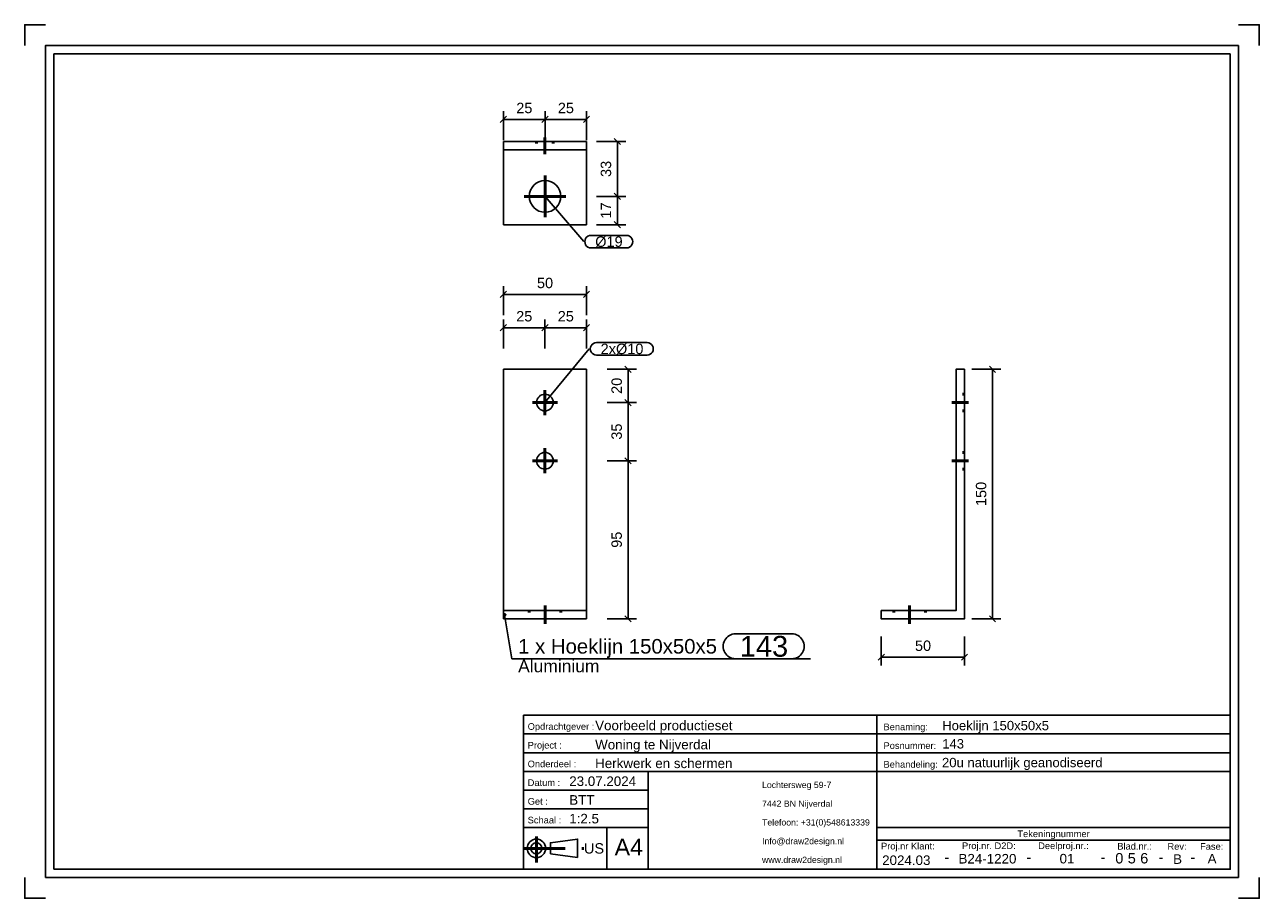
# Model space of a CAD drawing. Header units: millimetres. Extents: x 71 to 368, y -205 to 5.
import ezdxf
from ezdxf.enums import TextEntityAlignment as Align

# ---------------------------------------------------------------- set-up
doc = ezdxf.new("R2010")
doc.units = ezdxf.units.MM
doc.linetypes.add('DOT', pattern=[2, 0.5, -1.5])
doc.linetypes.add('STRICHPUNKT2', pattern=[18.5, 10, -4, 0.5, -4])
doc.layers.get('0').update_dxf_attribs({"linetype": 'CONTINUOUS'})
for name, color, linetype in [('DIM49', 4, 'CONTINUOUS'), ('TXT_ALL', 7, 'CONTINUOUS'), ('TXT_DIM49', 2, 'CONTINUOUS'), ('TXT_YELLOW', 2, 'CONTINUOUS')]:
    doc.layers.add(name, color=color, linetype=linetype)
doc.layers.add('LE_ALL', color=7, linetype='CONTINUOUS', lineweight=50)
doc.styles.add('ARIAL', font='arial.ttf')

# ---------------------------------------------------------------- blocks, each defined once
blk = doc.blocks.new('TFIELD_00005', base_point=(248.18, -195.95))
at = {"layer": 'TXT_YELLOW', "style": 'ARIAL'}
for s, p in [('Lochtersweg 59-7', (248.18, -177.95)), ('7442 BN Nijverdal', (248.18, -182.45)), ('Telefoon: +31(0)548613339', (248.18, -186.95)), ('Info@draw2design.nl', (248.18, -191.45)), ('www.draw2design.nl', (248.18, -195.95))]:
    blk.add_text(s, height=1.5, dxfattribs=at).set_placement(p, align=Align.MIDDLE_LEFT)
blk = doc.blocks.new('FLEX_00004', base_point=(260.99, -198.2))
blk.add_blockref('TFIELD_00005', (248.18, -195.95))
blk = doc.blocks.new('D2D_00003', base_point=(221.05, -196.34))
blk.add_blockref('FLEX_00004', (260.99, -198.2))
blk = doc.blocks.new('TFIELD_00007', base_point=(212.71, -192.89))
at = {"layer": 'TXT_YELLOW', "style": 'ARIAL'}
blk.add_text('A4', height=4, dxfattribs=at).set_placement((212.71, -192.89), align=Align.MIDDLE_LEFT)
blk = doc.blocks.new('FLEX_00006', base_point=(216.09, -192.89))
blk.add_blockref('TFIELD_00007', (212.71, -192.89))
blk = doc.blocks.new('TFIELD_00013', base_point=(205.33, -193.2))
at = {"layer": 'TXT_YELLOW', "style": 'ARIAL'}
blk.add_text('US', height=2.5, dxfattribs=at).set_placement((205.33, -193.2), align=Align.MIDDLE_LEFT)
blk = doc.blocks.new('FLEX_00012', base_point=(205.33, -193.2))
blk.add_blockref('TFIELD_00013', (205.33, -193.2))
blk = doc.blocks.new('US_00011', base_point=(195.24, -193.2))
blk.add_line((197.26, -194.53), (203.82, -195.42))
blk.add_lwpolyline([(197.26, -194.53), (197.26, -191.86), (203.82, -190.98), (203.82, -195.42)])
for radius in [2.22, 1.33]:
    blk.add_circle((193.9, -193.2), radius)
at = {"layer": 'LE_ALL', "color": 1, "linetype": 'STRICHPUNKT2'}
for p, q in [((193.9, -190.38), (193.9, -196.6)), ((190.8, -193.2), (205.67, -193.2))]:
    blk.add_line(p, q, dxfattribs=at)
blk.add_blockref('FLEX_00012', (205.33, -193.2))
blk = doc.blocks.new('SCHRIFE_00015', base_point=(201.8, -178.2))
for p, q in [((190.8, -161.2), (275.8, -161.2)), ((190.8, -161.2), (190.8, -198.2)), ((275.8, -161.2), (360.8, -161.2)), ((275.8, -198.2), (275.8, -161.2)), ((360.8, -161.2), (360.8, -198.2)), ((190.8, -165.7), (275.8, -165.7)), ((275.8, -165.7), (360.8, -165.7)), ((190.8, -170.2), (275.8, -170.2)), ((275.8, -170.2), (360.8, -170.2)), ((190.8, -174.7), (360.8, -174.7)), ((220.8, -174.7), (220.8, -198.2)), ((220.8, -179.2), (190.8, -179.2)), ((220.8, -183.7), (190.8, -183.7)), ((220.8, -188.2), (190.8, -188.2)), ((210.8, -188.2), (210.8, -198.2)), ((360.8, -188.2), (275.8, -188.2)), ((360.8, -191.2), (275.8, -191.2)), ((360.8, -198.2), (190.8, -198.2))]:
    blk.add_line(p, q)
at = {"layer": 'TXT_YELLOW', "style": 'ARIAL'}
for s, height, p in [('Voorbeeld productieset', 2.3, (208.03, -164.8)), ('Hoeklijn 150x50x5', 2.25, (291.52, -164.8)), ('Woning te Nijverdal', 2.3, (208.03, -169.4)), ('143', 2.25, (291.52, -169.19)), ('Herkwerk en schermen', 2.3, (208.03, -173.9)), ('20u natuurlijk geanodiseerd', 2.25, (291.47, -173.69)), ('23.07.2024', 2.3, (201.8, -178.2)), ('BTT', 2.3, (201.8, -182.7)), ('1:2.5', 2.3, (201.8, -187.2))]:
    blk.add_text(s, height=height, dxfattribs=at).set_placement(p)
for s, height, p in [('2024.03', 2.3, (282.88, -197.2)), ('-', 2.5, (292.63, -196.54)), ('B24-1220', 2.3, (302.4, -196.84)), ('-', 2.5, (312.37, -196.54)), ('01', 2.3, (321.54, -196.82)), ('-', 2.5, (330.2, -196.54)), ('-', 2.5, (344.14, -196.54)), ('B', 2.3, (348.14, -196.93)), ('-', 2.5, (351.79, -196.54)), ('A', 2.3, (356.44, -196.83))]:
    blk.add_text(s, height=height, dxfattribs=at).set_placement(p, align=Align.CENTER)
blk = doc.blocks.new('TFIELD_00019', base_point=(339.15, -195.57))
at = {"layer": 'TXT_ALL', "style": 'ARIAL'}
blk.add_text('6', height=2.5, dxfattribs=at).set_placement((339.15, -195.57), align=Align.MIDDLE_LEFT)
blk = doc.blocks.new('6_00018')
blk.add_blockref('TFIELD_00019', (339.15, -195.57))
blk = doc.blocks.new('TELLER1_00017')
blk.add_blockref('6_00018', (0, 0))
blk = doc.blocks.new('TFIELD_00022', base_point=(336.15, -195.57))
at = {"layer": 'TXT_ALL', "style": 'ARIAL'}
blk.add_text('5', height=2.5, dxfattribs=at).set_placement((336.15, -195.57), align=Align.MIDDLE_LEFT)
blk = doc.blocks.new('5_00021')
blk.add_blockref('TFIELD_00022', (336.15, -195.57))
blk = doc.blocks.new('TELLER2_00020')
blk.add_blockref('5_00021', (0, 0))
blk = doc.blocks.new('TFIELD_00025', base_point=(333.15, -195.57))
at = {"layer": 'TXT_ALL', "style": 'ARIAL'}
blk.add_text('0', height=2.5, dxfattribs=at).set_placement((333.15, -195.57), align=Align.MIDDLE_LEFT)
blk = doc.blocks.new('0_00024')
blk.add_blockref('TFIELD_00025', (333.15, -195.57))
blk = doc.blocks.new('TELLER3_00023')
blk.add_blockref('0_00024', (0, 0))
blk = doc.blocks.new('NL_00026', base_point=(191.8, -164.7))
at = {"layer": 'TXT_ALL', "color": 1, "style": 'ARIAL'}
blk.add_text('Tekeningnummer', height=1.6, dxfattribs=at).set_placement((318.3, -189.7), align=Align.MIDDLE_CENTER)
at = {"layer": 'TXT_YELLOW', "style": 'ARIAL'}
for s, p in [('Opdrachtgever :', (191.8, -164.7)), ('Benaming:', (277.4, -164.8)), ('Project :', (191.8, -169.2)), ('Posnummer:', (277.4, -169.3)), ('Onderdeel :', (191.8, -173.7)), ('Behandeling:', (277.4, -173.8)), ('Datum :', (191.8, -178.2)), ('Get :', (191.8, -182.7)), ('Schaal :', (191.8, -187.2)), ('Proj.nr Klant:', (276.8, -193.45)), ('Proj.nr. D2D:', (296.28, -193.37)), ('Deelproj.nr.:', (314.61, -193.37)), ('Blad.nr.:', (333.64, -193.49)), ('Rev:', (345.71, -193.53)), ('Fase:', (353.55, -193.53))]:
    blk.add_text(s, height=1.6, dxfattribs=at).set_placement(p)
blk = doc.blocks.new('SCHRIFE_00014')
for name, p in [('SCHRIFE_00015', (201.8, -178.2)), ('NL_00026', (191.8, -164.7)), ('TELLER3_00023', (0, 0)), ('TELLER2_00020', (0, 0)), ('TELLER1_00017', (0, 0))]:
    blk.add_blockref(name, p)
blk = doc.blocks.new('DINA4Q_00002', base_point=(360.8, -2.2))
for p, q in [((77.8, -198.2), (77.8, -2.2)), ((77.8, -2.2), (360.8, -2.2)), ((362.8, -0.2), (362.8, -200.2)), ((75.8, -200.2), (362.8, -200.2))]:
    blk.add_line(p, q)
for points in [[(70.8, -0.2), (70.8, 4.8), (75.8, 4.8)], [(362.8, 4.8), (367.8, 4.8), (367.8, -0.2)], [(75.8, -200.2), (75.8, -0.2), (362.8, -0.2)], [(360.8, -2.2), (360.8, -198.2), (77.8, -198.2)], [(70.8, -200.2), (70.8, -205.2), (75.8, -205.2)], [(362.8, -205.2), (367.8, -205.2), (367.8, -200.2)]]:
    blk.add_lwpolyline(points)
for name, p in [('SCHRIFE_00014', (0, 0)), ('D2D_00003', (221.05, -196.34)), ('US_00011', (195.24, -193.2)), ('FLEX_00006', (216.09, -192.89))]:
    blk.add_blockref(name, p)
blk = doc.blocks.new('_ZBL0057_00001')
blk.add_blockref('DINA4Q_00002', (360.8, -2.2))
blk = doc.blocks.new('_D1', base_point=(189.05, -16.47))
at = {"layer": 'DIM49', "color": 1}
for p, q in [((186.7, -17.22), (185.2, -18.72)), ((185.95, -22.97), (185.95, -15.97)), ((195.24, -18.72), (196.74, -17.22)), ((195.99, -22.97), (195.99, -15.97)), ((185.95, -17.97), (195.99, -17.97))]:
    blk.add_line(p, q, dxfattribs=at)
at = {"layer": 'TXT_DIM49', "style": 'ARIAL'}
blk.add_text('25', height=2.5, dxfattribs=at).set_placement((189.05, -16.47))
blk = doc.blocks.new('_D2', base_point=(199.05, -16.47))
at = {"layer": 'DIM49', "color": 1}
for p, q in [((196.74, -17.22), (195.24, -18.72)), ((195.99, -22.97), (195.99, -15.97)), ((205.2, -18.72), (206.7, -17.22)), ((205.95, -22.97), (205.95, -15.97)), ((195.99, -17.97), (205.95, -17.97))]:
    blk.add_line(p, q, dxfattribs=at)
at = {"layer": 'TXT_DIM49', "style": 'ARIAL'}
blk.add_text('25', height=2.5, dxfattribs=at).set_placement((199.05, -16.47))
blk = doc.blocks.new('_D3', base_point=(211.88, -41.8))
at = {"layer": 'DIM49', "color": 1}
for p, q in [((208.38, -36.48), (215.38, -36.48)), ((214.13, -37.23), (212.63, -35.73)), ((213.38, -43.28), (213.38, -36.48)), ((208.38, -43.28), (215.38, -43.28)), ((212.63, -42.53), (214.13, -44.03))]:
    blk.add_line(p, q, dxfattribs=at)
at = {"layer": 'TXT_DIM49', "style": 'ARIAL'}
blk.add_text('17', height=2.5, rotation=90.0002, dxfattribs=at).set_placement((211.88, -41.8))
blk = doc.blocks.new('_D4', base_point=(211.88, -31.8))
at = {"layer": 'DIM49', "color": 1}
for p, q in [((208.38, -23.28), (215.38, -23.28)), ((214.13, -24.03), (212.63, -22.53)), ((213.38, -36.48), (213.38, -23.28)), ((208.38, -36.48), (215.38, -36.48)), ((212.63, -35.73), (214.13, -37.23))]:
    blk.add_line(p, q, dxfattribs=at)
at = {"layer": 'TXT_DIM49', "style": 'ARIAL'}
blk.add_text('33', height=2.5, rotation=90.0002, dxfattribs=at).set_placement((211.88, -31.8))
blk = doc.blocks.new('SHAPE_00061', base_point=(195.99, -36.48))
at = {"layer": 'DIM49', "color": 3}
for p, q in [((195.99, -36.48), (205.29, -47.35)), ((207.04, -45.85), (215.56, -45.85)), ((215.56, -48.85), (207.04, -48.85))]:
    blk.add_line(p, q, dxfattribs=at)
for centre, start_param, end_param in [((207.04, -47.35), 1.570796, 4.712389), ((215.56, -47.35), 4.712389, 7.853982)]:
    blk.add_ellipse(centre, major_axis=(1.5, 0), ratio=1, start_param=start_param, end_param=end_param, dxfattribs=at)
at = {"layer": 'TXT_DIM49', "style": 'ARIAL'}
blk.add_text('Ø19', height=2.5, dxfattribs=at).set_placement((208.04, -47.35), align=Align.MIDDLE_LEFT)
blk = doc.blocks.new('Hoeklijn 150x50x5_00033', base_point=(193.95, -23.28))
for p, q in [((205.95, -23.28), (185.95, -23.28)), ((185.95, -25.28), (185.95, -23.28)), ((205.95, -25.28), (205.95, -23.28)), ((205.95, -25.28), (185.95, -25.28)), ((185.95, -43.28), (185.95, -25.28)), ((205.95, -43.28), (205.95, -25.28)), ((205.95, -43.28), (185.95, -43.28))]:
    blk.add_line(p, q)
blk.add_circle((195.99, -36.48), 3.8)
at = {"layer": 'LE_ALL', "color": 3, "linetype": 'DOT'}
for p, q in [((193.95, -23.28), (193.95, -25.28)), ((197.95, -23.28), (197.95, -25.28))]:
    blk.add_line(p, q, dxfattribs=at)
for name, p in [('_D1', (189.05, -16.47)), ('_D2', (199.05, -16.47)), ('_D4', (211.88, -31.8)), ('SHAPE_00061', (195.99, -36.48)), ('_D3', (211.88, -41.8))]:
    blk.add_blockref(name, p)
blk = doc.blocks.new('_00035', base_point=(195.99, -36.48))
at = {"layer": 'LE_ALL', "color": 1, "linetype": 'STRICHPUNKT2'}
for p, q in [((195.95, -22.28), (195.95, -26.28)), ((195.95, -22.28), (195.95, -26.28)), ((195.99, -36.48), (195.99, -31.48)), ((195.99, -36.48), (195.99, -31.48)), ((195.99, -36.48), (190.99, -36.48)), ((195.99, -36.48), (190.99, -36.48)), ((195.99, -36.48), (200.99, -36.48)), ((195.99, -36.48), (195.99, -41.48)), ((195.99, -36.48), (200.99, -36.48)), ((195.99, -36.48), (195.99, -41.48))]:
    blk.add_line(p, q, dxfattribs=at)
blk = doc.blocks.new('_00034')
blk.add_blockref('_00035', (195.99, -36.48))
blk = doc.blocks.new('Hoeklijn 150x50x5_00032')
for name, p in [('Hoeklijn 150x50x5_00033', (193.95, -23.28)), ('_00034', (0, 0))]:
    blk.add_blockref(name, p)
blk = doc.blocks.new('deel aan scherm_00031')
blk.add_blockref('Hoeklijn 150x50x5_00032', (0, 0))
blk = doc.blocks.new('Koppeling draaibaar windscherm_00030')
blk.add_blockref('deel aan scherm_00031', (0, 0))
blk = doc.blocks.new('Privacyscherm 60-37_00029')
blk.add_blockref('Koppeling draaibaar windscherm_00030', (0, 0))
blk = doc.blocks.new('_A3D0150_00028')
blk.add_blockref('Privacyscherm 60-37_00029', (0, 0))
blk = doc.blocks.new('_ANS0150_00027')
blk.add_blockref('_A3D0150_00028', (0, 0))
blk = doc.blocks.new('_D5', base_point=(189.03, -66.53))
at = {"layer": 'DIM49', "color": 1}
for p, q in [((186.7, -67.28), (185.2, -68.78)), ((185.95, -73.03), (185.95, -66.03)), ((185.95, -68.03), (195.95, -68.03)), ((195.2, -68.78), (196.7, -67.28)), ((195.95, -73.03), (195.95, -66.03))]:
    blk.add_line(p, q, dxfattribs=at)
at = {"layer": 'TXT_DIM49', "style": 'ARIAL'}
blk.add_text('25', height=2.5, dxfattribs=at).set_placement((189.03, -66.53))
blk = doc.blocks.new('_D6', base_point=(199.03, -66.53))
at = {"layer": 'DIM49', "color": 1}
for p, q in [((196.7, -67.28), (195.2, -68.78)), ((195.95, -73.03), (195.95, -66.03)), ((195.95, -68.03), (205.95, -68.03)), ((205.2, -68.78), (206.7, -67.28)), ((205.95, -73.03), (205.95, -66.03))]:
    blk.add_line(p, q, dxfattribs=at)
at = {"layer": 'TXT_DIM49', "style": 'ARIAL'}
blk.add_text('25', height=2.5, dxfattribs=at).set_placement((199.03, -66.53))
blk = doc.blocks.new('_D7', base_point=(194.03, -58.53))
at = {"layer": 'DIM49', "color": 1}
for p, q in [((186.7, -59.28), (185.2, -60.78)), ((185.95, -65.03), (185.95, -58.03)), ((205.2, -60.78), (206.7, -59.28)), ((205.95, -65.03), (205.95, -58.03)), ((185.95, -60.03), (205.95, -60.03))]:
    blk.add_line(p, q, dxfattribs=at)
at = {"layer": 'TXT_DIM49', "style": 'ARIAL'}
blk.add_text('50', height=2.5, dxfattribs=at).set_placement((194.03, -58.53))
blk = doc.blocks.new('_D8', base_point=(214.45, -120.95))
at = {"layer": 'DIM49', "color": 1}
for p, q in [((210.95, -100.03), (217.95, -100.03)), ((216.7, -100.78), (215.2, -99.28)), ((215.95, -138.03), (215.95, -100.03)), ((210.95, -138.03), (217.95, -138.03)), ((215.2, -137.28), (216.7, -138.78))]:
    blk.add_line(p, q, dxfattribs=at)
at = {"layer": 'TXT_DIM49', "style": 'ARIAL'}
blk.add_text('95', height=2.5, rotation=90.0002, dxfattribs=at).set_placement((214.45, -120.95))
blk = doc.blocks.new('_D9', base_point=(214.45, -94.95))
at = {"layer": 'DIM49', "color": 1}
for p, q in [((210.95, -86.03), (217.95, -86.03)), ((216.7, -86.78), (215.2, -85.28)), ((215.95, -100.03), (215.95, -86.03)), ((210.95, -100.03), (217.95, -100.03)), ((215.2, -99.28), (216.7, -100.78))]:
    blk.add_line(p, q, dxfattribs=at)
at = {"layer": 'TXT_DIM49', "style": 'ARIAL'}
blk.add_text('35', height=2.5, rotation=90.0002, dxfattribs=at).set_placement((214.45, -94.95))
blk = doc.blocks.new('_D10', base_point=(214.45, -83.95))
at = {"layer": 'DIM49', "color": 1}
for p, q in [((210.95, -78.03), (217.95, -78.03)), ((216.7, -78.78), (215.2, -77.28)), ((215.95, -86.03), (215.95, -78.03)), ((210.95, -86.03), (217.95, -86.03)), ((215.2, -85.28), (216.7, -86.78))]:
    blk.add_line(p, q, dxfattribs=at)
at = {"layer": 'TXT_DIM49', "style": 'ARIAL'}
blk.add_text('20', height=2.5, rotation=90.0002, dxfattribs=at).set_placement((214.45, -83.95))
blk = doc.blocks.new('SHAPE_00070', base_point=(195.95, -86.03))
at = {"layer": 'DIM49', "color": 3}
for p, q in [((195.95, -86.03), (206.6, -73.13)), ((208.35, -71.63), (220.52, -71.63)), ((220.52, -74.63), (208.35, -74.63))]:
    blk.add_line(p, q, dxfattribs=at)
for centre, start_param, end_param in [((208.35, -73.13), 1.570796, 4.712389), ((220.52, -73.13), 4.712389, 7.853982)]:
    blk.add_ellipse(centre, major_axis=(1.5, 0), ratio=1, start_param=start_param, end_param=end_param, dxfattribs=at)
at = {"layer": 'TXT_DIM49', "style": 'ARIAL'}
blk.add_text('2xØ10', height=2.5, dxfattribs=at).set_placement((209.35, -73.13), align=Align.MIDDLE_LEFT)
blk = doc.blocks.new('SHAPE_00071', base_point=(186.25, -137.04))
at = {"layer": 'DIM49', "color": 3}
for p, q in [((185.99, -137), (186.51, -137)), ((186.04, -137.2), (186.45, -137.2)), ((186.14, -136.8), (186.36, -136.8)), ((186.25, -137.04), (188, -147.62)), ((241.81, -141.62), (255.33, -141.62)), ((188, -147.62), (259.83, -147.62)), ((255.33, -147.62), (241.81, -147.62))]:
    blk.add_line(p, q, dxfattribs=at)
blk.add_lwpolyline([(186.14, -136.8), (186.08, -136.84), (186.03, -136.89), (186, -136.95), (185.99, -137.02), (185.99, -137.09), (186.01, -137.15), (186.04, -137.21), (186.09, -137.26), (186.16, -137.29), (186.22, -137.3), (186.29, -137.3), (186.36, -137.28), (186.42, -137.25), (186.46, -137.2), (186.49, -137.14), (186.51, -137.07), (186.51, -137), (186.49, -136.93), (186.45, -136.88), (186.4, -136.83), (186.34, -136.8), (186.27, -136.78), (186.2, -136.78)], close=True, dxfattribs=at)
for centre, start_param, end_param in [((241.81, -144.62), 1.570796, 4.712389), ((255.33, -144.62), 4.712389, 7.853982)]:
    blk.add_ellipse(centre, major_axis=(3, 0), ratio=1, start_param=start_param, end_param=end_param, dxfattribs=at)
at = {"layer": 'TXT_DIM49', "style": 'ARIAL'}
for s, height, p in [('143', 5, (242.81, -144.62)), ('1 x Hoeklijn 150x50x5', 3.5, (189.5, -144.62)), ('Aluminium', 3, (189.5, -149.37))]:
    blk.add_text(s, height=height, dxfattribs=at).set_placement(p, align=Align.MIDDLE_LEFT)
blk = doc.blocks.new('Hoeklijn 150x50x5_00042', base_point=(192.19, -136.03))
for p, q in [((205.95, -78.03), (185.95, -78.03)), ((185.95, -136.03), (185.95, -78.03)), ((205.95, -136.03), (205.95, -78.03)), ((205.95, -136.03), (185.95, -136.03)), ((185.95, -138.03), (185.95, -136.03)), ((205.95, -138.03), (205.95, -136.03)), ((205.95, -138.03), (185.95, -138.03))]:
    blk.add_line(p, q)
for centre in [(195.95, -86.03), (195.95, -100.03)]:
    blk.add_circle(centre, 2)
at = {"layer": 'LE_ALL', "color": 3, "linetype": 'DOT'}
for p, q in [((192.19, -136.03), (192.19, -138.03)), ((199.79, -136.03), (199.79, -138.03))]:
    blk.add_line(p, q, dxfattribs=at)
for name, p in [('_D7', (194.03, -58.53)), ('_D5', (189.03, -66.53)), ('_D6', (199.03, -66.53)), ('SHAPE_00070', (195.95, -86.03)), ('_D10', (214.45, -83.95)), ('_D9', (214.45, -94.95)), ('_D8', (214.45, -120.95)), ('SHAPE_00071', (186.25, -137.04))]:
    blk.add_blockref(name, p)
blk = doc.blocks.new('_00044', base_point=(195.99, -134.83))
at = {"layer": 'LE_ALL', "color": 1, "linetype": 'STRICHPUNKT2'}
for p, q in [((195.95, -86.03), (195.95, -83.03)), ((195.95, -86.03), (195.95, -83.03)), ((195.95, -86.03), (192.95, -86.03)), ((195.95, -86.03), (192.95, -86.03)), ((195.95, -86.03), (195.95, -89.03)), ((195.95, -86.03), (198.95, -86.03)), ((195.95, -86.03), (195.95, -89.03)), ((195.95, -86.03), (198.95, -86.03)), ((195.95, -100.03), (195.95, -97.03)), ((195.95, -100.03), (195.95, -97.03)), ((195.95, -100.03), (192.95, -100.03)), ((195.95, -100.03), (192.95, -100.03)), ((195.95, -100.03), (198.95, -100.03)), ((195.95, -100.03), (195.95, -103.03)), ((195.95, -100.03), (198.95, -100.03)), ((195.95, -100.03), (195.95, -103.03)), ((195.99, -134.83), (195.99, -139.23))]:
    blk.add_line(p, q, dxfattribs=at)
blk = doc.blocks.new('_00043')
blk.add_blockref('_00044', (195.99, -134.83))
blk = doc.blocks.new('Hoeklijn 150x50x5_00041')
for name, p in [('Hoeklijn 150x50x5_00042', (192.19, -136.03)), ('_00043', (0, 0))]:
    blk.add_blockref(name, p)
blk = doc.blocks.new('deel aan scherm_00040')
blk.add_blockref('Hoeklijn 150x50x5_00041', (0, 0))
blk = doc.blocks.new('Koppeling draaibaar windscherm_00039')
blk.add_blockref('deel aan scherm_00040', (0, 0))
blk = doc.blocks.new('Privacyscherm 60-37_00038')
blk.add_blockref('Koppeling draaibaar windscherm_00039', (0, 0))
blk = doc.blocks.new('_A3D0151_00037')
blk.add_blockref('Privacyscherm 60-37_00038', (0, 0))
blk = doc.blocks.new('_ANS0151_00036')
blk.add_blockref('_A3D0151_00037', (0, 0))
blk = doc.blocks.new('_D11', base_point=(284.96, -145.73))
at = {"layer": 'DIM49', "color": 1}
for p, q in [((276.87, -142.23), (276.87, -149.23)), ((296.87, -142.23), (296.87, -149.23)), ((277.62, -146.48), (276.12, -147.98)), ((296.87, -147.23), (276.87, -147.23)), ((296.12, -147.98), (297.62, -146.48))]:
    blk.add_line(p, q, dxfattribs=at)
at = {"layer": 'TXT_DIM49', "style": 'ARIAL'}
blk.add_text('50', height=2.5, dxfattribs=at).set_placement((284.96, -145.73))
blk = doc.blocks.new('_D12', base_point=(302.12, -110.91))
at = {"layer": 'DIM49', "color": 1}
for p, q in [((298.62, -78.03), (305.62, -78.03)), ((304.37, -78.78), (302.87, -77.28)), ((303.62, -138.03), (303.62, -78.03)), ((298.62, -138.03), (305.62, -138.03)), ((302.87, -137.28), (304.37, -138.78))]:
    blk.add_line(p, q, dxfattribs=at)
at = {"layer": 'TXT_DIM49', "style": 'ARIAL'}
blk.add_text('150', height=2.5, rotation=90.0002, dxfattribs=at).set_placement((302.12, -110.91))
blk = doc.blocks.new('Hoeklijn 150x50x5_00051', base_point=(296.87, -98.03))
blk.add_lwpolyline([(296.87, -78.03), (296.87, -138.03), (276.87, -138.03), (276.87, -136.03), (294.87, -136.03), (294.87, -78.03)], close=True)
at = {"layer": 'LE_ALL', "color": 3, "linetype": 'DOT'}
for p, q in [((296.87, -84.03), (294.87, -84.03)), ((296.87, -88.03), (294.87, -88.03)), ((296.87, -98.03), (294.87, -98.03)), ((296.87, -102.03), (294.87, -102.03)), ((279.87, -136.03), (279.87, -138.03)), ((287.47, -136.03), (287.47, -138.03))]:
    blk.add_line(p, q, dxfattribs=at)
for name, p in [('_D12', (302.12, -110.91)), ('_D11', (284.96, -145.73))]:
    blk.add_blockref(name, p)
blk = doc.blocks.new('_00053', base_point=(283.67, -134.83))
at = {"layer": 'LE_ALL', "color": 1, "linetype": 'STRICHPUNKT2'}
for p, q in [((297.87, -86.03), (293.87, -86.03)), ((297.87, -100.03), (293.87, -100.03)), ((283.67, -134.83), (283.67, -139.23))]:
    blk.add_line(p, q, dxfattribs=at)
blk = doc.blocks.new('_00052')
blk.add_blockref('_00053', (283.67, -134.83))
blk = doc.blocks.new('Hoeklijn 150x50x5_00050')
for name, p in [('Hoeklijn 150x50x5_00051', (296.87, -98.03)), ('_00052', (0, 0))]:
    blk.add_blockref(name, p)
blk = doc.blocks.new('deel aan scherm_00049')
blk.add_blockref('Hoeklijn 150x50x5_00050', (0, 0))
blk = doc.blocks.new('Koppeling draaibaar windscherm_00048')
blk.add_blockref('deel aan scherm_00049', (0, 0))
blk = doc.blocks.new('Privacyscherm 60-37_00047')
blk.add_blockref('Koppeling draaibaar windscherm_00048', (0, 0))
blk = doc.blocks.new('_A3D0152_00046')
blk.add_blockref('Privacyscherm 60-37_00047', (0, 0))
blk = doc.blocks.new('_ANS0152_00045')
blk.add_blockref('_A3D0152_00046', (0, 0))

msp = doc.modelspace()

# ---------------------------------------------------------------- block references
for name in ['_ZBL0057_00001', '_ANS0150_00027', '_ANS0151_00036', '_ANS0152_00045']:
    msp.add_blockref(name, (0, 0))

doc.saveas('drawing.dxf')
